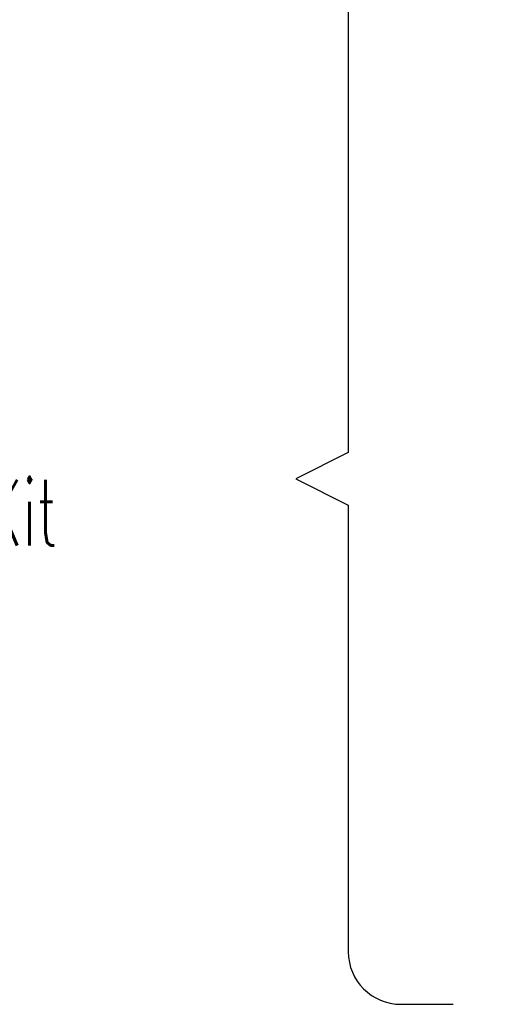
# Model space of a CAD drawing. Header units: inches. Extents: x -399 to 442, y -299 to 295.
# Tile 20 of 68: x -228 to -191, y 133 to 208. Entities that reach past the tile are written whole.
import ezdxf

# ---------------------------------------------------------------- set-up
doc = ezdxf.new("R2010")
doc.units = ezdxf.units.IN
doc.layers.add('1', color=7, linetype='Continuous')
doc.styles.add('CONVERTER_13', font='txt.shx', dxfattribs={"width": 0.63})

# ---------------------------------------------------------------- blocks, each defined once
blk = doc.blocks.new('gen1', base_point=(-147.5, 38.75))
at = {"layer": '1', "color": 1, "linetype": 'Continuous'}
for p, q in [((-253.5, 261.737), (-253.5, 219.217)), ((-253.5, 219.217), (-258.5, 216.717)), ((-258.5, 216.717), (-253.5, 214.217)), ((-253.5, 214.217), (-253.5, 171.696)), ((-248.5, 166.696), (-243.5, 166.696))]:
    blk.add_line(p, q, dxfattribs=at)
blk.add_arc((-248.5, 171.696), 5, 180, 270, dxfattribs=at)
at = {"layer": '1', "color": 1, "insert": (-381.269, 208.286), "char_height": 6.25, "attachment_point": 7, "line_spacing_factor": 1.080432, "style": 'CONVERTER_13'}
blk.add_mtext('N2494A\\PPSRF Segmented Bridge Adapter Kit', dxfattribs=at)

msp = doc.modelspace()

# ---------------------------------------------------------------- block references
at = {"xscale": 0.8, "yscale": 0.8, "zscale": 0.8}
msp.add_blockref('gen1', (-118, 31), dxfattribs=at)

doc.saveas('drawing.dxf')
